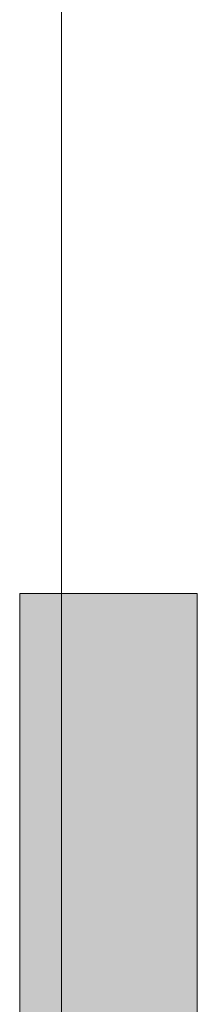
# Model space of a CAD drawing. Header units: millimetres. Extents: x 9620 to 11365, y 31907 to 34172.
# Tile 17 of 26: x 10121 to 10136, y 33777 to 33861. Entities that reach past the tile are written whole.
import ezdxf

# ---------------------------------------------------------------- set-up
doc = ezdxf.new("R2010")
doc.units = ezdxf.units.MM
for name, color, linetype, lineweight in [('01_Сплошная_Черная_1', 7, 'Continuous', 9), ('Detail Items', 7, 'Continuous', 20), ('Generic Annotations', 7, 'Continuous', 20)]:
    doc.layers.add(name, color=color, linetype=linetype, lineweight=lineweight)

msp = doc.modelspace()

# ---------------------------------------------------------------- hatches: boundary and pattern name
at = {"layer": 'Detail Items'}
msp.add_hatch(color=256, dxfattribs=at).paths.add_polyline_path([(10135.546, 33287.494), (10135.546, 33812.079), (10120.546, 33812.079), (10120.546, 33287.494)])

# ---------------------------------------------------------------- linework, layer by layer
at = {"layer": '01_Сплошная_Черная_1'}
for p, q in [((10135.546, 33812.079), (10120.546, 33812.079)), ((10120.546, 33812.079), (10120.546, 33287.494)), ((10135.546, 33287.494), (10135.546, 33812.079))]:
    msp.add_line(p, q, dxfattribs=at)
at = {"layer": 'Generic Annotations', "lineweight": 18}
msp.add_line((10124.068, 33526.953), (10124.068, 34012.744), dxfattribs=at)

doc.saveas('drawing.dxf')
